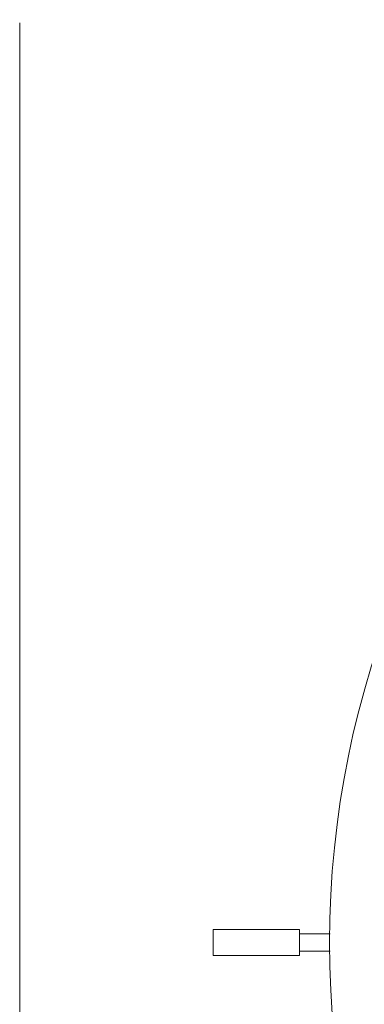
# Model space of a CAD drawing. Header units: inches. Extents: x 14 to 157, y -245 to -15.
# Tile 5 of 19: x 35.23 to 44.49, y -218.41 to -191.97. Entities that reach past the tile are written whole.
import ezdxf

# ---------------------------------------------------------------- set-up
doc = ezdxf.new("R2010")
doc.units = ezdxf.units.IN
doc.header["$MEASUREMENT"] = 0
doc.layers.add('Capa 1', color=7, linetype='Continuous')

msp = doc.modelspace()

# ---------------------------------------------------------------- linework, layer by layer
at = {"layer": 'Capa 1', "color": 250, "lineweight": 18}
msp.add_lwpolyline([(35.228, -192.055), (35.228, -241.812)], dxfattribs=at)
at = {"layer": 'Capa 1', "color": 250, "lineweight": 9}
for points in [[(40.433, -216.402), (42.748, -216.402)], [(40.433, -216.402), (40.433, -217.096)], [(42.748, -216.402), (42.748, -217.096)], [(42.748, -216.518), (43.574, -216.518)], [(42.748, -216.982), (43.574, -216.982)], [(40.433, -217.096), (42.748, -217.096)]]:
    msp.add_lwpolyline(points, dxfattribs=at)
msp.add_open_spline([(93.326, -216.749), (93.326, -203.005), (82.185, -191.864), (68.442, -191.864), (54.7, -191.864), (43.558, -203.005), (43.558, -216.749), (43.558, -230.494), (54.7, -241.637), (68.442, -241.637), (82.185, -241.637), (93.326, -230.494), (93.326, -216.749)], degree=3, knots=[0, 0, 0, 0, 1, 1, 1, 2, 2, 2, 3, 3, 3, 4, 4, 4, 4], dxfattribs=at)

doc.saveas('drawing.dxf')
